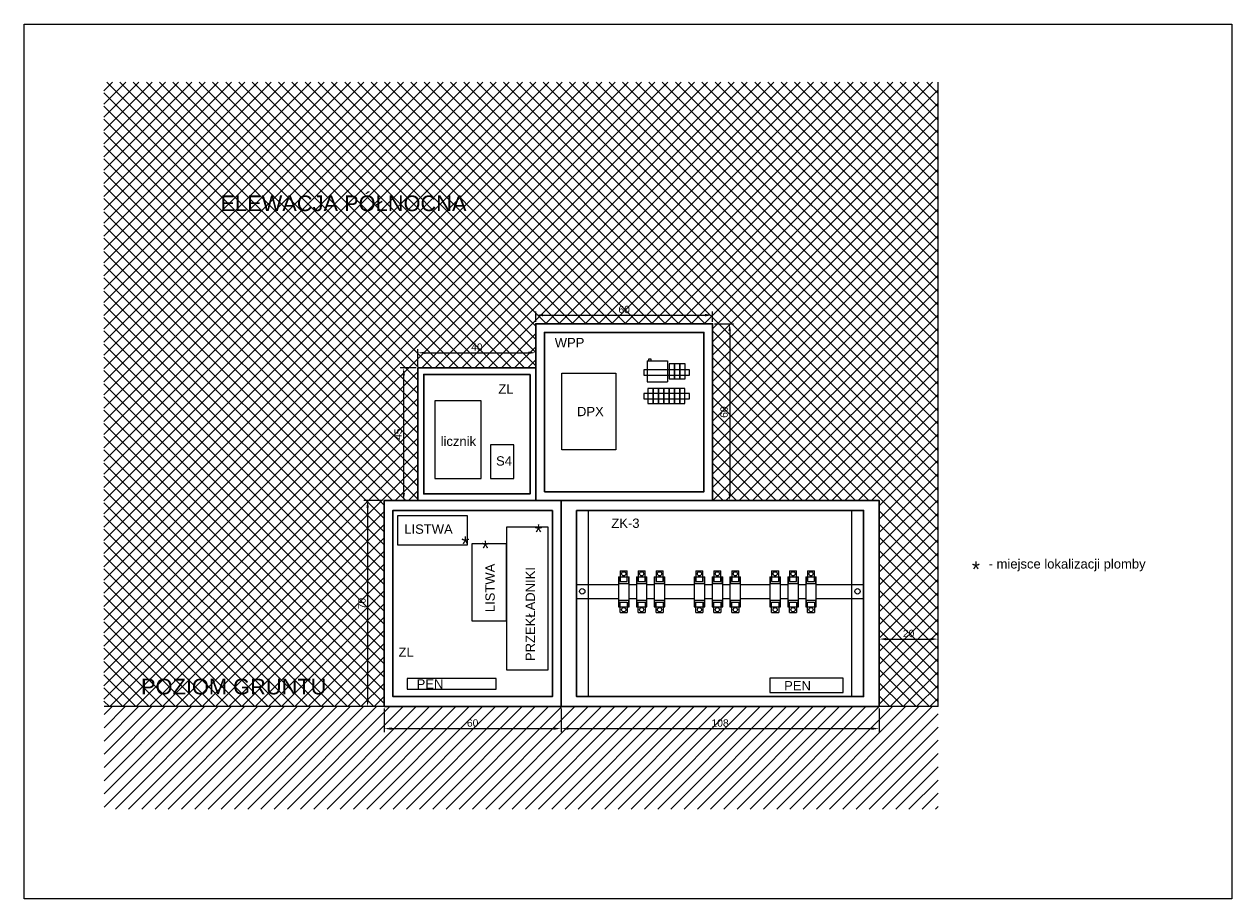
# Model space of a CAD drawing. Header units: millimetres. Extents: x -1249 to 11358, y -460 to 20182.
# Tile 33 of 37: x 10339 to 10749, y 17206 to 17503. Entities that reach past the tile are written whole.
import ezdxf
from ezdxf.enums import TextEntityAlignment as Align

# ---------------------------------------------------------------- set-up
doc = ezdxf.new("R2010")
doc.units = ezdxf.units.MM
for name, color, linetype, lineweight in [('2DE_OBJ', 5, 'Continuous', 18), ('2DE_OBJ_Legrand-Apparatus', 7, 'Continuous', 18), ('CP_DETAL', 33, 'Continuous', 18)]:
    doc.layers.add(name, color=color, linetype=linetype, lineweight=lineweight)
for name, color, linetype, lineweight, true_color in [('2DE_TXTART', 7, 'Continuous', 18, 0x000000), ('2DE_TXTCAR', 7, 'Continuous', 18, 0x000000), ('2DE_TXTFUN', 7, 'Continuous', 18, 0x000000), ('2DE_TXTLNK', 7, 'Continuous', 18, 0x000000), ('2DE_TXTMAN', 7, 'Continuous', 18, 0x000000), ('2DE_TXTORD', 7, 'Continuous', 18, 0x000000), ('2DE_TXTOTH', 7, 'Continuous', 18, 0x000000)]:
    doc.layers.add(name, color=color, linetype=linetype, lineweight=lineweight, true_color=true_color)
doc.layers.add('2DE_TXTNUM', color=7, linetype='Continuous', true_color=0x000000)
doc.layers.add('cp_ucsspec', color=7, linetype='Continuous', true_color=0x000000)
doc.layers.add('CP_WIPEOUT', color=254, linetype='Continuous')
doc.layers.add('RAMKA DRUK', color=6, linetype='Continuous', plot=False)
doc.layers.get('cp_ucsspec').off()
doc.styles.add('CP_ATTR', font='ROMANS.SHX')
doc.styles.add('CP_ELATT_IT', font='txt', dxfattribs={"oblique": 15})
doc.styles.get("Standard").update_dxf_attribs({"font": 'ARIAL.TTF'})
doc.styles.add('STYLEARIAL', font='txt')
doc.dimstyles.new('ISO-25', dxfattribs={"dimtxt": 2.5, "dimasz": 2.5, "dimexe": 1.25, "dimexo": 0.625, "dimtad": 1, "dimtxsty": 'Standard', "dimcen": 2.5, "dimadec": 0, "dimazin": 0, "dimtfac": 1, "dimtmove": 0, "dimatfit": 3, "dimfxl": 1, "dimarcsym": 0})

# ---------------------------------------------------------------- blocks, each defined once
blk = doc.blocks.new('cp_ucs2d')
at = {"layer": 'Defpoints'}
blk.add_line((0, 0), (0, 0), dxfattribs=at)
blk.add_point((0, 0), dxfattribs=at)
blk = doc.blocks.new('2dswap_1_z1438_3t5s1f')
blk.add_wipeout([(0, -59), (0, 59), (30, 59), (30, -59)]).dxf.layer = 'CP_WIPEOUT'
for p, q in [((0, 42.7), (30, 42.7)), ((0, 42.7), (0, -42.7)), ((1, 42.7), (1, 23.4)), ((5, 59), (5, 29.5)), ((5, 59), (25, 59)), ((25, 29.5), (25, 59)), ((29, 23.4), (29, 42.7)), ((30, -42.7), (30, 42.7)), ((1, 23.4), (29, 23.4)), ((5, 29.5), (25, 29.5)), ((1, -23.4), (29, -23.4)), ((1, -23.4), (1, -42.7)), ((5, -29.5), (25, -29.5)), ((5, -59), (5, -29.5)), ((25, -29.5), (25, -59)), ((29, -42.7), (29, -23.4)), ((0, -42.7), (30, -42.7)), ((5, -59), (25, -59))]:
    blk.add_line(p, q)
at = {"layer": 'CP_DETAL'}
for centre in [(15, 50.9), (15, -50.9)]:
    blk.add_circle(centre, 6, dxfattribs=at)
at = {"layer": 'cp_ucsspec'}
blk.add_blockref('cp_ucs2d', (30, 0), dxfattribs=at)
at = {"linetype": 'ByBlock', "style": 'CP_ELATT_IT', "flags": 9}
for tag in ['IP', 'CURRENT', 'EL-STATUS', 'VOLTAGE', 'POWER', 'PRODUCT-TYPE', 'NUMBER', 'GROUP', 'NAME', 'FUSE_LINK']:
    blk.add_attdef(tag, (0, 0), '', height=0.1, dxfattribs=at)
at = {"layer": '2DE_TXTART', "linetype": 'ByBlock', "style": 'CP_ELATT_IT', "flags": 9}
blk.add_attdef('ARTICLE', (0, 0), '', height=0.1, dxfattribs=at)
at = {"layer": '2DE_TXTCAR', "linetype": 'ByBlock', "style": 'CP_ELATT_IT', "flags": 9}
blk.add_attdef('CHARACTER', (0, 0), '', height=0.1, dxfattribs=at)
at = {"layer": '2DE_TXTFUN', "linetype": 'ByBlock', "style": 'CP_ELATT_IT', "flags": 9}
blk.add_attdef('FUNCTION', (0, 0), '', height=0.1, dxfattribs=at)
at = {"layer": '2DE_TXTLNK', "linetype": 'ByBlock', "style": 'CP_ELATT_IT', "flags": 9}
blk.add_attdef('LINK', (0, 0), '', height=0.1, dxfattribs=at)
at = {"layer": '2DE_TXTMAN', "linetype": 'ByBlock', "style": 'CP_ELATT_IT', "flags": 9}
blk.add_attdef('PRODUCER', (0, 0), '', height=0.1, dxfattribs=at)
at = {"layer": '2DE_TXTNUM', "linetype": 'ByBlock', "style": 'CP_ATTR', "flags": 8}
blk.add_attdef('TAG', text='', height=3.5, rotation=90, dxfattribs=at).set_placement((15, 64), align=Align.MIDDLE_LEFT)
at = {"layer": '2DE_TXTORD', "linetype": 'ByBlock', "style": 'CP_ELATT_IT', "flags": 9}
blk.add_attdef('ORDER-NO', (0, 0), '', height=0.1, dxfattribs=at)
at = {"layer": '2DE_TXTOTH', "linetype": 'ByBlock', "style": 'CP_ELATT_IT', "flags": 9}
blk.add_attdef('OTHER', (0, 0), '', height=0.1, dxfattribs=at)
blk = doc.blocks.new('*D377')
at = {"color": 0, "lineweight": -2}
for p, q in [((10629.47, 17292.4), (10629.47, 17295.49)), ((10631.97, 17294.24), (10646.97, 17294.24)), ((10649.47, 17292.4), (10649.47, 17295.49))]:
    blk.add_line(p, q, dxfattribs=at)
at = {"color": 0}
for points in [[(10631.97, 17294.66), (10631.97, 17293.82), (10629.47, 17294.24)], [(10646.97, 17293.82), (10646.97, 17294.66), (10649.47, 17294.24)]]:
    blk.add_solid(points, dxfattribs=at)
at = {"layer": 'Defpoints', "color": 0}
for p in [(10649.47, 17294.24), (10629.47, 17291.78), (10649.47, 17291.78)]:
    blk.add_point(p, dxfattribs=at)
at = {"color": 0, "insert": (10639.47, 17296.14), "char_height": 2.5, "attachment_point": 5}
blk.add_mtext('20', dxfattribs=at)
blk = doc.blocks.new('*D378')
at = {"color": 0, "lineweight": -2}
for p, q in [((10521.47, 17270.7), (10521.47, 17262.59)), ((10629.47, 17270.7), (10629.47, 17262.59)), ((10523.97, 17263.84), (10626.97, 17263.84))]:
    blk.add_line(p, q, dxfattribs=at)
at = {"color": 0}
for points in [[(10523.97, 17264.26), (10523.97, 17263.42), (10521.47, 17263.84)], [(10626.97, 17263.42), (10626.97, 17264.26), (10629.47, 17263.84)]]:
    blk.add_solid(points, dxfattribs=at)
at = {"layer": 'Defpoints', "color": 0}
for p in [(10521.47, 17271.32), (10629.47, 17271.32), (10629.47, 17263.84)]:
    blk.add_point(p, dxfattribs=at)
at = {"color": 0, "insert": (10575.47, 17265.74), "char_height": 2.5, "attachment_point": 5}
blk.add_mtext('108', dxfattribs=at)
blk = doc.blocks.new('*D379')
at = {"color": 0, "lineweight": -2}
for p, q in [((10461.47, 17270.7), (10461.47, 17262.59)), ((10521.47, 17270.7), (10521.47, 17262.59)), ((10463.97, 17263.84), (10518.97, 17263.84))]:
    blk.add_line(p, q, dxfattribs=at)
at = {"color": 0}
for points in [[(10463.97, 17264.26), (10463.97, 17263.42), (10461.47, 17263.84)], [(10518.97, 17263.42), (10518.97, 17264.26), (10521.47, 17263.84)]]:
    blk.add_solid(points, dxfattribs=at)
at = {"layer": 'Defpoints', "color": 0}
for p in [(10461.47, 17271.32), (10521.47, 17271.32), (10521.47, 17263.84)]:
    blk.add_point(p, dxfattribs=at)
at = {"color": 0, "insert": (10491.47, 17265.74), "char_height": 2.5, "attachment_point": 5}
blk.add_mtext('60', dxfattribs=at)
blk = doc.blocks.new('*D380')
at = {"color": 0, "lineweight": -2}
for p, q in [((10460.84, 17341.32), (10454.56, 17341.32)), ((10455.81, 17338.82), (10455.81, 17273.82)), ((10460.84, 17271.32), (10454.56, 17271.32))]:
    blk.add_line(p, q, dxfattribs=at)
at = {"color": 0}
for points in [[(10456.23, 17338.82), (10455.4, 17338.82), (10455.81, 17341.32)], [(10455.4, 17273.82), (10456.23, 17273.82), (10455.81, 17271.32)]]:
    blk.add_solid(points, dxfattribs=at)
at = {"layer": 'Defpoints', "color": 0}
for p in [(10461.47, 17341.32), (10455.81, 17271.32), (10461.47, 17271.32)]:
    blk.add_point(p, dxfattribs=at)
at = {"color": 0, "insert": (10453.91, 17306.32), "char_height": 2.5, "attachment_point": 5, "rotation": 90}
blk.add_mtext('70', dxfattribs=at)
blk = doc.blocks.new('*D381')
at = {"color": 0, "lineweight": -2}
for p, q in [((10472.28, 17386.32), (10466.82, 17386.32)), ((10468.07, 17343.82), (10468.07, 17383.82)), ((10472.28, 17341.32), (10466.82, 17341.32))]:
    blk.add_line(p, q, dxfattribs=at)
at = {"color": 0}
for points in [[(10468.49, 17383.82), (10467.65, 17383.82), (10468.07, 17386.32)], [(10467.65, 17343.82), (10468.49, 17343.82), (10468.07, 17341.32)]]:
    blk.add_solid(points, dxfattribs=at)
at = {"layer": 'Defpoints', "color": 0}
for p in [(10468.07, 17386.32), (10472.91, 17386.32), (10472.91, 17341.32)]:
    blk.add_point(p, dxfattribs=at)
at = {"color": 0, "insert": (10466.18, 17363.82), "char_height": 2.5, "attachment_point": 5, "rotation": 90}
blk.add_mtext('45', dxfattribs=at)
blk = doc.blocks.new('*D382')
at = {"color": 0, "lineweight": -2}
for p, q in [((10472.91, 17386.95), (10472.91, 17392.71)), ((10512.91, 17386.95), (10512.91, 17392.71)), ((10475.41, 17391.46), (10510.41, 17391.46))]:
    blk.add_line(p, q, dxfattribs=at)
at = {"color": 0}
for points in [[(10475.41, 17391.88), (10475.41, 17391.04), (10472.91, 17391.46)], [(10510.41, 17391.04), (10510.41, 17391.88), (10512.91, 17391.46)]]:
    blk.add_solid(points, dxfattribs=at)
at = {"layer": 'Defpoints', "color": 0}
for p in [(10512.91, 17391.46), (10472.91, 17386.32), (10512.91, 17386.32)]:
    blk.add_point(p, dxfattribs=at)
at = {"color": 0, "insert": (10492.91, 17393.36), "char_height": 2.5, "attachment_point": 5}
blk.add_mtext('40', dxfattribs=at)
blk = doc.blocks.new('2d_lgr_tsm_06_4t3ayf')
blk.add_wipeout([(0, 0), (69, 0), (69, 71.7), (0, 71.7)]).dxf.layer = 'CP_WIPEOUT'
for p, q in [((0, 71.7), (0, 0)), ((0, 71.7), (69, 71.7)), ((5, 71.7), (5, 78.7)), ((5, 78.7), (12, 78.7)), ((12, 78.7), (12, 71.7)), ((69, 71.7), (69, 0)), ((0, 0), (69, 0))]:
    blk.add_line(p, q)
at = {"linetype": 'ByBlock', "style": 'CP_ATTR', "flags": 9}
for tag in ['NAME', 'NUMBER', 'GROUP', 'ARTICLE', 'PRODUCT-TYPE', 'ORDER-NO', 'PRODUCER', 'VOLTAGE', 'POWER', 'CHARACTER', 'OTHER', 'IP']:
    blk.add_attdef(tag, text='', height=0.00005, dxfattribs=at).set_placement((-0.1, 0), align=Align.MIDDLE_LEFT)
blk = doc.blocks.new('*D398')
at = {"color": 0, "lineweight": -2}
for p, q in [((10512.91, 17401.95), (10512.91, 17405.49)), ((10572.91, 17401.95), (10572.91, 17405.49)), ((10515.41, 17404.24), (10570.41, 17404.24))]:
    blk.add_line(p, q, dxfattribs=at)
at = {"color": 0}
for points in [[(10515.41, 17404.66), (10515.41, 17403.82), (10512.91, 17404.24)], [(10570.41, 17403.82), (10570.41, 17404.66), (10572.91, 17404.24)]]:
    blk.add_solid(points, dxfattribs=at)
at = {"layer": 'Defpoints', "color": 0}
for p in [(10512.91, 17401.32), (10572.91, 17404.24), (10572.91, 17401.32)]:
    blk.add_point(p, dxfattribs=at)
at = {"color": 0, "insert": (10542.91, 17406.14), "char_height": 2.5, "attachment_point": 5}
blk.add_mtext('60', dxfattribs=at)
blk = doc.blocks.new('*D399')
at = {"color": 0, "lineweight": -2}
for p, q in [((10573.53, 17401.32), (10579.98, 17401.32)), ((10578.73, 17398.82), (10578.73, 17343.82)), ((10573.53, 17341.32), (10579.98, 17341.32))]:
    blk.add_line(p, q, dxfattribs=at)
at = {"color": 0}
for points in [[(10579.15, 17398.82), (10578.31, 17398.82), (10578.73, 17401.32)], [(10578.31, 17343.82), (10579.15, 17343.82), (10578.73, 17341.32)]]:
    blk.add_solid(points, dxfattribs=at)
at = {"layer": 'Defpoints', "color": 0}
for p in [(10572.91, 17401.32), (10572.91, 17341.32), (10578.73, 17341.32)]:
    blk.add_point(p, dxfattribs=at)
at = {"color": 0, "insert": (10576.83, 17371.32), "char_height": 2.5, "attachment_point": 5, "rotation": 90}
blk.add_mtext('60', dxfattribs=at)

msp = doc.modelspace()

# ---------------------------------------------------------------- hatches: boundary and pattern name
at = {"true_color": 0xffc9b8, "transparency": 33554687}
h = msp.add_hatch(dxfattribs=at)
h.set_pattern_fill('ANSI37', color=254)
h.set_pattern_definition([(45, (-37.6582, 0), (-2.24506403, 2.24506403), []), (135, (-37.6582, 0), (-2.24506403, -2.24506403), [])])
h.paths.add_polyline_path([(10366.317, 17271.321), (10366.317, 17483.3), (10649.468, 17483.3), (10649.468, 17271.321), (10629.468, 17271.321), (10629.468, 17341.321), (10572.909, 17341.321), (10572.909, 17401.321), (10512.909, 17401.321), (10512.909, 17386.321), (10472.909, 17386.321), (10472.909, 17341.321), (10461.468, 17341.321), (10461.468, 17271.321)])
at = {"transparency": 33554687}
h = msp.add_hatch(dxfattribs=at)
h.set_pattern_fill('ANSI31', color=256)
h.set_pattern_definition([(45, (-37544.77, 17545.5413), (-2.24506403, 2.24506403), [])])
h.paths.add_polyline_path([(10366.356, 17271.321), (10649.468, 17271.321), (10649.468, 17236.533), (10366.356, 17236.533)])

# ---------------------------------------------------------------- linework, layer by layer
for points in [[(10649.468, 17271.321), (10649.468, 17483.3)], [(10559.97, 17387.653), (10559.97, 17382.653), (10561.77, 17382.653), (10561.77, 17387.653), (10559.97, 17387.653)], [(10561.77, 17387.653), (10561.77, 17382.653), (10563.57, 17382.653), (10563.57, 17387.653), (10561.77, 17387.653)], [(10550.958, 17379.292), (10550.958, 17374.292), (10552.758, 17374.292), (10552.758, 17379.292), (10550.958, 17379.292)], [(10552.758, 17379.292), (10552.758, 17374.292), (10554.558, 17374.292), (10554.558, 17379.292), (10552.758, 17379.292)], [(10554.558, 17379.292), (10554.558, 17374.292), (10556.358, 17374.292), (10556.358, 17379.292), (10554.558, 17379.292)], [(10556.358, 17379.292), (10556.358, 17374.292), (10558.158, 17374.292), (10558.158, 17379.292), (10556.358, 17379.292)], [(10558.158, 17379.292), (10558.158, 17374.292), (10559.958, 17374.292), (10559.958, 17379.292), (10558.158, 17379.292)], [(10559.958, 17379.292), (10559.958, 17374.292), (10561.758, 17374.292), (10561.758, 17379.292), (10559.958, 17379.292)], [(10561.758, 17379.292), (10561.758, 17374.292), (10563.558, 17374.292), (10563.558, 17379.292), (10561.758, 17379.292)], [(10649.468, 17271.321), (10366.356, 17271.321)]]:
    msp.add_lwpolyline(points)
at = {"lineweight": 30}
for points in [[(10512.909, 17386.321), (10472.909, 17386.321), (10472.909, 17341.321), (10512.909, 17341.321)], [(10510.959, 17384.127), (10474.859, 17384.127), (10474.859, 17343.514), (10510.959, 17343.514)], [(10521.468, 17341.321), (10461.468, 17341.321), (10461.468, 17271.321), (10521.468, 17271.321)], [(10521.468, 17341.321), (10629.468, 17341.321), (10629.468, 17271.321), (10521.468, 17271.321)], [(10518.543, 17337.908), (10464.393, 17337.908), (10464.393, 17274.733), (10518.543, 17274.733)], [(10526.733, 17337.908), (10624.203, 17337.908), (10624.203, 17274.733), (10526.733, 17274.733)]]:
    msp.add_lwpolyline(points, close=True, dxfattribs=at)
for points in [[(10521.757, 17384.544), (10540.057, 17384.544), (10540.057, 17358.544), (10521.757, 17358.544)], [(10565.069, 17377.626), (10549.57, 17377.626), (10549.57, 17375.867), (10565.069, 17375.867)], [(10494.389, 17375.103), (10478.614, 17375.103), (10478.614, 17348.753), (10494.389, 17348.753)], [(10505.471, 17360.245), (10497.583, 17360.245), (10497.583, 17348.753), (10505.471, 17348.753)], [(10489.6, 17326.122), (10466.032, 17326.122), (10466.032, 17336.247), (10489.6, 17336.247)], [(10530.797, 17337.908), (10526.733, 17337.908), (10526.733, 17274.733), (10530.797, 17274.733)], [(10624.203, 17337.908), (10620.138, 17337.908), (10620.138, 17274.733), (10624.203, 17274.733)], [(10517.1, 17332.224), (10503.008, 17332.224), (10503.008, 17283.847), (10517.1, 17283.847)], [(10503.008, 17326.533), (10491.242, 17326.533), (10491.242, 17300.401), (10503.008, 17300.401)], [(10624.203, 17312.644), (10526.733, 17312.644), (10526.732, 17308.079), (10624.202, 17308.079)], [(10499.456, 17280.914), (10469.22, 17280.914), (10469.22, 17277.22), (10499.456, 17277.22)], [(10617.231, 17280.996), (10592.367, 17280.996), (10592.367, 17276.127), (10617.231, 17276.127)]]:
    msp.add_lwpolyline(points, close=True)
for centre in [(10528.694, 17310.458), (10622.125, 17310.458)]:
    msp.add_circle(centre, 0.909)
at = {"layer": 'RAMKA DRUK'}
msp.add_lwpolyline([(10339.214, 17206.043), (10339.214, 17503.043), (10749.214, 17503.043), (10749.214, 17206.043), (10339.214, 17206.043)], dxfattribs=at)

# ---------------------------------------------------------------- texts
for s, height, p in [('ELEWACJA PÓŁNOCNA', 5.30247, (10405.85, 17439.561)), ('WPP', 3.1638, (10519.346, 17393.325)), ('ZL', 3.1638, (10500.181, 17377.574)), ('DPX', 3.1638, (10526.898, 17369.934)), ('licznik', 3.1638, (10480.603, 17359.824)), ('S4', 3.1638, (10499.415, 17353.155)), ('ZK-3', 3.1638, (10538.551, 17332.002)), ('LISTWA', 3.1638, (10468.254, 17330.002)), ('- miejsce lokalizacji plomby', 3.16382, (10666.644, 17318.2)), ('ZL', 3.1638, (10466.314, 17288.221)), ('POZIOM GRUNTU', 5.30247, (10378.888, 17275.465)), ('PEN', 3.1638, (10472.462, 17277.418)), ('PEN', 3.1638, (10597.222, 17276.829))]:
    msp.add_text(s, height=height).set_placement(p)
at = {"color": 6, "lineweight": 25, "style": 'STYLEARIAL'}
for p in [(10512.455, 17327.904), (10487.631, 17323.862), (10494.442, 17322.443), (10660.959, 17315.344)]:
    msp.add_text('*', height=5.273, dxfattribs=at).set_placement(p)
for s, height, p in [('LISTWA', 3.1638, (10498.972, 17303.393)), ('PRZEKŁADNIKI', 3.16382, (10512.619, 17286.783))]:
    msp.add_text(s, height=height, rotation=90).set_placement(p)

# ---------------------------------------------------------------- dimensions: what is measured, and where the dimension line sits
for p1, p2, distance, picture, middle in [((10512.909, 17401.321), (10572.909, 17401.321), 2.921, '*D398', (10542.909, 17406.143)), ((10572.909, 17401.321), (10572.909, 17341.321), 5.819, '*D399', (10576.827, 17371.321)), ((10472.909, 17386.321), (10512.909, 17386.321), 5.139, '*D382', (10492.909, 17393.361)), ((10472.909, 17341.321), (10472.909, 17386.321), 4.837, '*D381', (10466.175, 17363.821)), ((10461.468, 17341.321), (10461.468, 17271.321), -5.655, '*D380', (10453.912, 17306.321)), ((10629.468, 17291.777), (10649.468, 17291.777), 2.463, '*D377', (10639.468, 17296.141)), ((10461.468, 17271.321), (10521.468, 17271.321), -7.481, '*D379', (10491.468, 17265.741)), ((10521.468, 17271.321), (10629.468, 17271.321), -7.481, '*D378', (10575.468, 17265.741))]:
    dim = msp.add_aligned_dim(p1=p1, p2=p2, distance=distance, dimstyle='ISO-25')
    dim.commit()
    dim.dimension.update_dxf_attribs({"geometry": picture, "text_midpoint": middle})

# ---------------------------------------------------------------- next in the draw order: block references
at = {"layer": '2DE_OBJ', "xscale": 0.12, "yscale": 0.12, "zscale": 0.12}
for p in [(10540.972, 17310.305), (10547.054, 17310.305), (10553.136, 17310.305), (10566.673, 17310.305), (10572.755, 17310.305), (10578.837, 17310.305), (10592.374, 17310.305), (10598.456, 17310.305), (10604.538, 17310.305)]:
    msp.add_blockref('2dswap_1_z1438_3t5s1f', p, dxfattribs=at)
at = {"layer": '2DE_OBJ_Legrand-Apparatus', "lineweight": 9, "xscale": 0.1, "yscale": 0.1, "zscale": 0.1}
msp.add_blockref('2d_lgr_tsm_06_4t3ayf', (10550.745, 17381.568), dxfattribs=at)

# ---------------------------------------------------------------- next in the draw order: linework, layer by layer
at = {"lineweight": 30}
for points in [[(10512.909, 17341.321), (10572.909, 17341.321), (10572.909, 17401.321), (10512.909, 17401.321)], [(10515.834, 17344.246), (10569.984, 17344.246), (10569.984, 17398.396), (10515.834, 17398.396)]]:
    msp.add_lwpolyline(points, close=True, dxfattribs=at)
msp.add_lwpolyline([(10565.069, 17385.614), (10549.57, 17385.614), (10549.57, 17383.855), (10565.069, 17383.855)], close=True)
msp.add_lwpolyline([(10558.17, 17387.653), (10558.17, 17382.653), (10559.97, 17382.653), (10559.97, 17387.653), (10558.17, 17387.653)])

doc.saveas('drawing.dxf')
